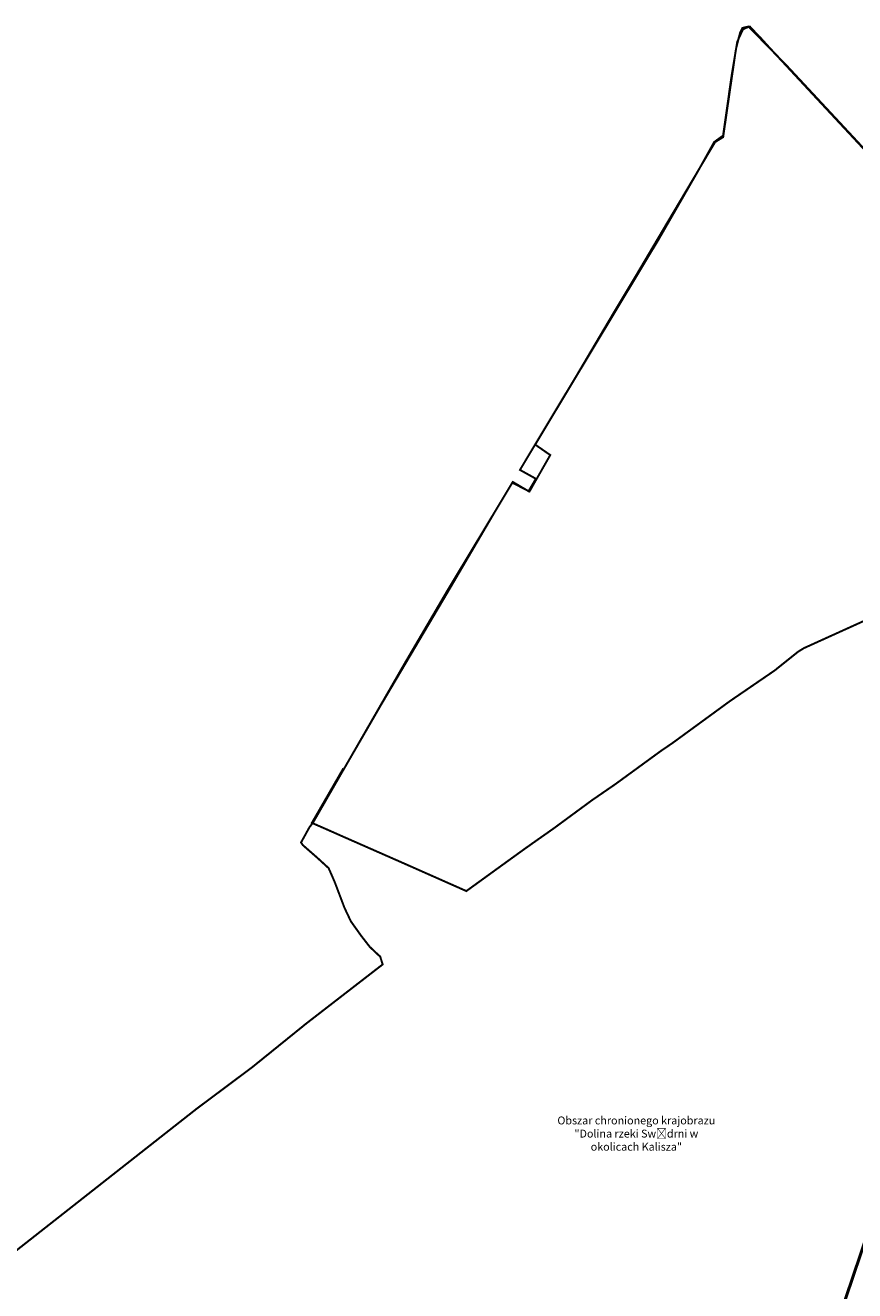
# Model space of a CAD drawing. Header units: metres. Extents: x 6442561 to 6528666, y 5729610 to 6030272.
# Tile 18 of 51: x 6510498 to 6512601, y 5739617 to 5742826. Entities that reach past the tile are written whole.
import ezdxf

# ---------------------------------------------------------------- set-up
doc = ezdxf.new("R2010")
doc.units = ezdxf.units.M
for name, color, linetype, lineweight in [('_NATURA2000', 94, 'Continuous', 15), ('_NATURA2000 opis', 94, 'Continuous', 15), ('_zakres', 4, 'Continuous', 20)]:
    doc.layers.add(name, color=color, linetype=linetype, lineweight=lineweight)
doc.styles.add('Arial Narrow', font='ARIALN.TTF')

msp = doc.modelspace()

# ---------------------------------------------------------------- linework, layer by layer
at = {"layer": '_NATURA2000', "color": 7, "ltscale": 0.5, "const_width": 5, "flags": 128}
for points in [[(6510444.5, 5739694.6), (6510931.7, 5740077.7), (6511073.3, 5740183.6), (6511210.7, 5740294.7), (6511404.3, 5740444.5), (6511397.8, 5740464.9), (6511396.9, 5740465.1), (6511371.7, 5740488.9), (6511350.1, 5740516.7), (6511323.8, 5740553.5), (6511307.4, 5740588.2), (6511283.7, 5740650.8), (6511274.3, 5740672.7), (6511267.3, 5740688.6), (6511238.8, 5740714.7), (6511202, 5740746.9), (6511197.3, 5740753.6), (6511218.8, 5740792.6), (6511226.2, 5740802.1), (6511226.7, 5740802.3), (6511227.4, 5740803.6), (6511228.5, 5740804.9), (6511228.4, 5740805.2), (6511459.9, 5741207.6), (6511570.7, 5741396.6), (6511733, 5741666), (6511776.4, 5741643.7), (6511829.1, 5741736.1), (6511791, 5741762.6), (6512103.6, 5742282.3), (6512203.8, 5742456.4), (6512244.6, 5742529.8), (6512267.3, 5742546.3), (6512288.2, 5742693.7), (6512303.2, 5742784.3), (6512317.6, 5742815.5), (6512332.3, 5742822.4), (6512429.5, 5742722.6), (6512729.4, 5742400.2)], [(6512626.1, 5741316.3), (6512472.4, 5741246.6), (6512457.6, 5741237.6), (6512398, 5741189.8), (6512396.3, 5741188.7), (6512394.7, 5741187.6), (6512283.9, 5741111.7), (6512233.7, 5741075), (6512138, 5741005.1), (6512136.4, 5741004), (6512134.7, 5741002.9), (6512110.6, 5740986.5), (6512101.1, 5740979.6), (6511995.3, 5740902.4), (6511947.1, 5740869.2), (6511945.5, 5740868.1), (6511943.9, 5740867), (6511936.4, 5740861.9), (6511914.9, 5740846.1), (6511839.1, 5740790.3), (6511812.3, 5740771.4), (6511810.7, 5740770.3), (6511809.1, 5740769.2), (6511762.8, 5740736.5), (6511689.4, 5740683.4), (6511616.4, 5740630.5), (6511595.8, 5740639.7), (6511453.8, 5740702.6), (6511294.3, 5740772.8), (6511293.9, 5740773), (6511260.7, 5740787.7), (6511224.8, 5740803.4), (6511297.1, 5740928.6), (6511297.8, 5740929.9), (6511298.6, 5740931.2), (6511303.3, 5740939.4), (6511305.1, 5740938.4), (6511310.8, 5740948.2), (6511315.5, 5740956.5), (6511347.9, 5741012.3), (6511386.5, 5741079), (6511398.2, 5741099.3), (6511424.2, 5741143.3), (6511425.2, 5741145), (6511426.3, 5741146.8), (6511432, 5741156.5), (6511531.1, 5741324.1), (6511559.5, 5741372.1), (6511597.3, 5741436.4), (6511663.3, 5741548.9), (6511664.3, 5741550.7), (6511665.4, 5741552.5), (6511689.3, 5741593.2), (6511734, 5741668), (6511774.1, 5741644.5), (6511792.6, 5741676.1), (6511752.3, 5741698.5), (6511791.7, 5741764.3), (6511817, 5741806.5), (6511830.3, 5741828.7), (6511831.4, 5741830.5), (6511832.4, 5741832.3), (6511893.8, 5741934.3), (6511948.6, 5742027.2), (6511986.4, 5742091.1), (6512029.6, 5742163.1), (6512030.7, 5742164.9), (6512031.7, 5742166.7), (6512044.6, 5742188.2), (6512096.6, 5742276.2), (6512108.4, 5742296.1), (6512121.6, 5742318.5), (6512227.1, 5742496.2), (6512228.2, 5742498), (6512229.3, 5742499.8), (6512247.1, 5742529.8), (6512267.4, 5742542.3), (6512286.6, 5742674.5), (6512296.3, 5742740.8), (6512296, 5742740.7), (6512297.1, 5742746.6), (6512299.1, 5742760.5), (6512301, 5742770.2), (6512303, 5742778.4), (6512303, 5742778.4), (6512310.2, 5742806.7), (6512316.6, 5742819.3), (6512334.5, 5742823.4)], [(6512334.5, 5742823.4), (6512359.8, 5742796.2), (6512360.3, 5742796.3), (6512381.5, 5742772.9), (6512383.1, 5742771.1), (6512384.8, 5742769.3), (6512524.6, 5742618.9), (6512527.8, 5742615.5), (6512718.8, 5742410.5)]]:
    msp.add_lwpolyline(points, dxfattribs=at)

# ---------------------------------------------------------------- next in the draw order: texts
at = {"layer": '_NATURA2000 opis', "color": 7, "insert": (6512047.4, 5740015.5), "char_height": 20, "attachment_point": 5, "style": 'Arial Narrow', "bg_fill": 3, "box_fill_scale": 1, "bg_fill_color": 256, "bg_fill_transparency": 0}
msp.add_mtext_dynamic_manual_height_columns('Obszar chronionego krajobrazu\\P"Dolina rzeki Swędrni w okolicach Kalisza"', width=441.311, gutter_width=12.5, heights=[83.7], dxfattribs=at)

# ---------------------------------------------------------------- next in the draw order: linework, layer by layer
at = {"layer": '_zakres', "lineweight": 50, "flags": 128}
msp.add_lwpolyline([(6509525, 5735900.2), (6510692.9, 5736658.2), (6510682.1, 5736669.1), (6510703.4, 5736690.2), (6510718.6, 5736674.8), (6511797.1, 5737374.7), (6511788.4, 5737375.1), (6511789.6, 5737405.1), (6511835.4, 5737403.2), (6512635.2, 5739766.1), (6512747.3, 5740035), (6512886.4, 5740368.3), (6512829.2, 5740415.2), (6512848.2, 5740438.4), (6512898.5, 5740397.2)], dxfattribs=at)

doc.saveas('drawing.dxf')
